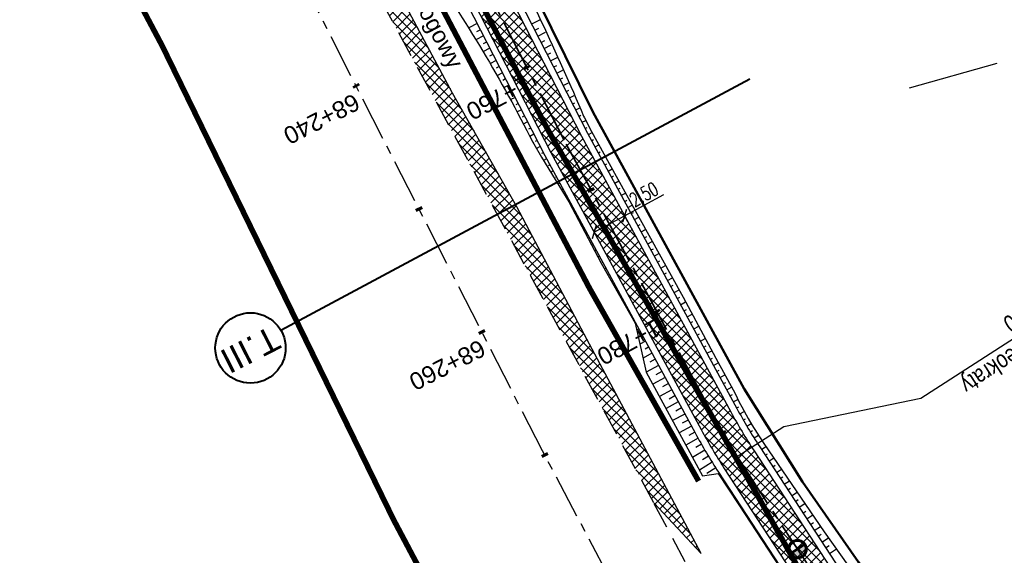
# Model space of a CAD drawing. Header units: metres. Extents: x 7529615 to 7533751, y 5721195 to 5727898.
# Tile 95 of 138: x 7530502 to 7530574, y 5726207 to 5726246. Entities that reach past the tile are written whole.
import ezdxf
from ezdxf.enums import TextEntityAlignment as Align

# ---------------------------------------------------------------- set-up
doc = ezdxf.new("R2010")
doc.units = ezdxf.units.M
doc.header["$PDMODE"] = 1
doc.header["$PDSIZE"] = 0.3
for name, pattern in [('CENTER', [50.8, 31.75, -6.35, 6.35, -6.35]), ('CENTER2', [28.575, 19.05, -3.175, 3.175, -3.175]), ('HIDDEN', [9.525, 6.35, -3.175])]:
    doc.linetypes.add(name, pattern=pattern)
for name, color, linetype in [('C-DROGI-SYTUACJA-ETYKIETY', 7, 'Continuous'), ('D-hatch-pobocza', 131, 'Continuous'), ('D-pobocza', 60, 'Continuous'), ('D-rowy', 160, 'Continuous'), ('D-skarpa', 2, 'Continuous'), ('D-skarpa-kreskowanie', 2, 'Continuous'), ('D-wymiary', 1, 'Continuous')]:
    doc.layers.add(name, color=color, linetype=linetype)
for name, color, linetype, lineweight, true_color in [('D-hatch-ciag-pieszo-rowerowy', 7, 'Continuous', 13, 0xff9f80), ('D-linia-podzialowa-ZRID', 7, 'Continuous', 50, 0x40ff00), ('D-podzialy-dzialek-etap-III', 7, 'Continuous', 30, 0xff0040), ('D-typowe', 7, 'Continuous', 40, 0x0061c2)]:
    doc.layers.add(name, color=color, linetype=linetype, lineweight=lineweight, true_color=true_color)
for name, color, linetype, lineweight in [('D-krawędzie', 3, 'Continuous', 30), ('D-obrzeża', 2, 'Continuous', 30), ('D-opisy', 2, 'Continuous', 30), ('D-oś', 2, 'CENTER', 30), ('D-pas-drogowy', 7, 'HIDDEN', 50)]:
    doc.layers.add(name, color=color, linetype=linetype, lineweight=lineweight)
doc.layers.add('poprzeczki', color=7, linetype='Continuous', true_color=0x0000c7)
doc.styles.add('2mm08', font='arial.ttf', dxfattribs={"width": 0.8})
doc.styles.add('DIMTEXT', font='simplex.shx', dxfattribs={"width": 0.7})
doc.styles.get("Standard").update_dxf_attribs({"font": 'arial.ttf'})
doc.dimstyles.new('500', dxfattribs={"dimtxt": 1, "dimasz": 0.7, "dimexe": 0.2, "dimexo": 0.5, "dimgap": 0.2, "dimtad": 1, "dimrnd": 0.005, "dimzin": 0, "dimdsep": 46, "dimtxsty": 'DIMTEXT', "dimblk": 'ARCHTICK', "dimcen": 0, "dimclrd": 256, "dimclre": 256, "dimclrt": 2, "dimadec": 5, "dimazin": 0, "dimtfac": 1, "dimtofl": 0, "dimtmove": 0, "dimatfit": 3, "dimfxl": 1, "dimtolj": 1, "dimtzin": 0, "dimlwd": -1, "dimlwe": -1, "dimarcsym": 0})
pattern_1 = [(45, (0, 0), (-0.33675960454, 0.33675960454), []), (135, (0, 0), (-0.33675960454, -0.33675960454), [])]

# ---------------------------------------------------------------- blocks, each defined once
blk = doc.blocks.new('_ArchTick')
at = {"color": 0, "linetype": 'ByBlock', "const_width": 0.15}
blk.add_lwpolyline([(-0.5, -0.5), (0.5, 0.5)], dxfattribs=at)
blk = doc.blocks.new('*D62')
at = {"layer": 'D-wymiary', "transparency": 16777216}
for p, q in [((7530546.146, 5726231.468), (7530548.989, 5726233.008)), ((7530543.947, 5726230.277), (7530546.146, 5726231.468)), ((7530546.384, 5726231.028), (7530546.241, 5726231.292)), ((7530544.186, 5726229.837), (7530544.043, 5726230.101))]:
    blk.add_line(p, q, dxfattribs=at)
at = {"layer": 'Defpoints', "color": 0, "transparency": 16777216}
for p in [(7530546.146, 5726231.468), (7530546.146, 5726231.468), (7530543.947, 5726230.277)]:
    blk.add_point(p, dxfattribs=at)
at = {"layer": 'D-wymiary', "transparency": 16777216, "xscale": 0.6999999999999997, "yscale": 0.6999999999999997, "zscale": 0.6999999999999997}
for p, rotation in [((7530546.146, 5726231.468), 28.44752390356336), ((7530543.947, 5726230.277), 208.4475239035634)]:
    blk.add_blockref('_ArchTick', p, dxfattribs=dict(at, rotation=rotation))
at = {"layer": 'D-wymiary', "color": 2, "transparency": 16777216, "insert": (7530547.541, 5726233.02), "char_height": 1, "attachment_point": 5, "rotation": 28.44752, "style": 'DIMTEXT'}
blk.add_mtext('\\A1;2.50', dxfattribs=at)
blk = doc.blocks.new('AeccTickLine')
at = {"color": 0, "linetype": 'ByBlock', "lineweight": -2}
blk.add_line((0, 1), (0, -1), dxfattribs=at)
blk = doc.blocks.new('kilometraz')
at = {"linetype": 'ByBlock', "lineweight": -2}
blk.add_hatch(color=0, dxfattribs=at).paths.add_polyline_path([(0, -0.28125, 0.41421356), (0.28125, 0, 0.41421356), (0, 0.28125)])
at = {"color": 0, "linetype": 'ByBlock', "lineweight": -2}
blk.add_line((0, 0.28125), (0, -0.28125), dxfattribs=at)
blk.add_circle((0, 0), 0.28125, dxfattribs=at)

msp = doc.modelspace()

# ---------------------------------------------------------------- hatches: boundary and pattern name
at = {"layer": 'D-hatch-ciag-pieszo-rowerowy'}
h = msp.add_hatch(dxfattribs=at)
h.set_pattern_fill('ANSI37', color=256, scale=0.15, style=0)
h.set_pattern_definition(pattern_1)
edge = h.paths.add_edge_path()
edge.add_line((7530579.999, 5726163.494), (7530582.284, 5726164.519))
edge.add_line((7530582.284, 5726164.519), (7530574.938, 5726178.434))
edge.add_arc((7530619.154, 5726201.777), 50, 202.668, 207.83183, ccw=False)
edge.add_line((7530573.016, 5726182.508), (7530570.15, 5726189.371))
edge.add_arc((7530524.012, 5726170.102), 50, 22.668, 27.59344)
edge.add_line((7530568.325, 5726193.262), (7530565.111, 5726199.411))
edge.add_arc((7530529.661, 5726180.883), 40, 27.59344, 33.13089)
edge.add_line((7530563.158, 5726202.745), (7530555.511, 5726214.462))
edge.add_arc((7530589.008, 5726236.325), 40, 208.44752, 213.13089, ccw=False)
edge.add_line((7530553.837, 5726217.27), (7530543.028, 5726237.223))
edge.add_line((7530543.028, 5726237.223), (7530528.099, 5726266.319))
edge.add_line((7530528.099, 5726266.319), (7530507.524, 5726305.704))
edge.add_line((7530507.524, 5726305.704), (7530488.366, 5726341.909))
edge.add_line((7530488.366, 5726341.909), (7530485.291, 5726347.724))
edge.add_line((7530485.291, 5726347.724), (7530482.337, 5726347.963))
edge.add_line((7530482.337, 5726347.963), (7530486.156, 5726340.739))
edge.add_line((7530486.156, 5726340.739), (7530505.312, 5726304.54))
edge.add_line((7530505.312, 5726304.54), (7530525.878, 5726265.169))
edge.add_line((7530525.878, 5726265.169), (7530540.816, 5726236.057))
edge.add_line((7530540.816, 5726236.057), (7530551.688, 5726215.99))
edge.add_arc((7530586.858, 5726235.044), 40, 208.44752, 213.13089)
edge.add_line((7530553.361, 5726213.182), (7530560.998, 5726201.48))
edge.add_arc((7530527.501, 5726179.618), 40, 27.59344, 33.13089, ccw=False)
edge.add_line((7530562.951, 5726198.146), (7530566.06, 5726192.199))
edge.add_arc((7530521.747, 5726169.039), 50, 22.668, 27.59344, ccw=False)
edge.add_line((7530567.884, 5726188.309), (7530570.753, 5726181.44))
edge.add_arc((7530616.891, 5726200.71), 50, 202.668, 207.83183)
edge.add_line((7530572.675, 5726177.366), (7530579.999, 5726163.494))
at = {"layer": 'D-hatch-pobocza'}
h = msp.add_hatch(dxfattribs=at)
h.set_pattern_fill('ANSI37', color=256, scale=0.15, style=0)
h.set_pattern_definition(pattern_1)
h.paths.add_polyline_path([(7530484.05, 5726334.34), (7530471.92, 5726357.11), (7530458.95, 5726381.07), (7530447.57, 5726403.23), (7530435.55, 5726425.46), (7530424.34, 5726446.96), (7530408.22, 5726477.68), (7530396.72, 5726499.26), (7530381.74, 5726527.87), (7530371.44, 5726547.5), (7530359.58, 5726569.81), (7530349.42, 5726588.72), (7530332.29, 5726621.37), (7530323.72, 5726638.05), (7530306.54, 5726670.82), (7530298.56, 5726686.33), (7530287.26, 5726707.54), (7530284.291, 5726713.261), (7530282.67, 5726712.404), (7530284.501, 5726708.94), (7530291.376, 5726695.94), (7530296.046, 5726687.107), (7530304.464, 5726671.187), (7530316.604, 5726648.181), (7530333.058, 5726617.014), (7530350.004, 5726585.006), (7530367.258, 5726552.316), (7530385.763, 5726517.235), (7530404.054, 5726482.546), (7530421.087, 5726450.182), (7530442.442, 5726409.661), (7530463.421, 5726369.85), (7530489.269, 5726320.828), (7530506.412, 5726288.291), (7530524.315, 5726254.784), (7530540.549, 5726224.891), (7530548.273, 5726210.669), (7530551.697, 5726207.035), (7530543.21, 5726222.9), (7530538.34, 5726232.11), (7530533.7, 5726240.35), (7530511.95, 5726280.97), (7530499.24, 5726305.31)])

# ---------------------------------------------------------------- linework, layer by layer
at = {"layer": 'D-krawędzie', "linetype": 'HIDDEN', "ltscale": 0.3}
msp.add_lwpolyline([(7530333.058, 5726617.014), (7530350.004, 5726585.006), (7530367.258, 5726552.316), (7530385.763, 5726517.235), (7530404.054, 5726482.546), (7530421.087, 5726450.182), (7530442.442, 5726409.661), (7530463.421, 5726369.85), (7530489.269, 5726320.828), (7530506.412, 5726288.291), (7530524.315, 5726254.784), (7530540.549, 5726224.891), (7530548.24, 5726210.73)], dxfattribs=at)
at = {"layer": 'D-krawędzie', "linetype": 'HIDDEN', "ltscale": 0.3, "flags": 128}
msp.add_lwpolyline([(7530572.01, 5726166.06), (7530548.24, 5726210.73)], dxfattribs=at)
at = {"layer": 'D-linia-podzialowa-ZRID', "color": 12, "ltscale": 15, "true_color": 0xc70000}
msp.add_lwpolyline([(7530343.244, 5726623.649), (7530360.23, 5726591.747), (7530383.209, 5726548.059), (7530406.018, 5726503.606), (7530427.465, 5726462.62), (7530447.928, 5726424.388), (7530471.127, 5726379.921), (7530490.501, 5726343.033), (7530509.499, 5726306.733), (7530529.89, 5726267.244), (7530543.852, 5726238.99), (7530554.809, 5726218.944), (7530559.027, 5726212.223), (7530563.061, 5726206.41), (7530566.934, 5726200.464), (7530569.771, 5726194.902), (7530571.473, 5726191.282), (7530572.839, 5726188.025), (7530575.295, 5726182.035), (7530579.737, 5726173.306), (7530583.3, 5726167.41), (7530583.3, 5726167.41), (7530583.3, 5726167.41)], dxfattribs=at)
at = {"layer": 'D-obrzeża'}
for points in [[(7530341.029, 5726622.467), (7530357.948, 5726590.066), (7530380.911, 5726546.861), (7530404.057, 5726502.584), (7530425.547, 5726461.605), (7530445.927, 5726422.724), (7530468.894, 5726378.737), (7530488.366, 5726341.909), (7530507.524, 5726305.704), (7530528.099, 5726266.319), (7530543.028, 5726237.223), (7530553.837, 5726217.27, 0.020438), (7530555.511, 5726214.462), (7530563.158, 5726202.745, -0.024166), (7530565.111, 5726199.411), (7530568.325, 5726193.262, -0.021495), (7530570.15, 5726189.371), (7530573.016, 5726182.508, 0.022535), (7530574.938, 5726178.434), (7530582.467, 5726164.173, 0.144123), (7530586.407, 5726160.127), (7530591.402, 5726157.316, -0.143266), (7530593.364, 5726155.308), (7530594.228, 5726153.684)], [(7530338.815, 5726621.306), (7530355.736, 5726588.901), (7530378.7, 5726545.696), (7530401.842, 5726501.425), (7530423.333, 5726460.444), (7530443.712, 5726421.565), (7530466.681, 5726377.574), (7530486.156, 5726340.739), (7530505.312, 5726304.54), (7530525.878, 5726265.169), (7530540.816, 5726236.057), (7530551.688, 5726215.99, 0.020438), (7530553.361, 5726213.182), (7530560.998, 5726201.48, -0.024166), (7530562.951, 5726198.146), (7530566.06, 5726192.199, -0.021495), (7530567.884, 5726188.309), (7530570.753, 5726181.44, 0.022535), (7530572.675, 5726177.366), (7530580.714, 5726162.138, 0.101584), (7530584.546, 5726157.479), (7530584.686, 5726157.365, -0.100735), (7530588.495, 5726152.75), (7530588.874, 5726152.037)]]:
    msp.add_lwpolyline(points, format="xyb", dxfattribs=at)
at = {"layer": 'D-opisy'}
msp.add_lwpolyline([(7530554.289, 5726214.049), (7530557.669, 5726216.222), (7530567.595, 5726218.272), (7530581.563, 5726227.254)], dxfattribs=at)
at = {"layer": 'D-oś', "ltscale": 0.1}
msp.add_lwpolyline([(7530594.845, 5726110.895), (7530540.21, 5726214.45), (7530503.32, 5726286.651), (7530486.173, 5726319.196), (7530460.325, 5726368.218), (7530439.346, 5726408.03), (7530417.989, 5726448.552), (7530400.958, 5726480.914), (7530382.667, 5726515.602), (7530364.162, 5726550.682), (7530346.91, 5726583.371), (7530329.964, 5726615.378), (7530313.508, 5726646.548)], dxfattribs=at)
at = {"layer": 'D-oś', "linetype": 'CENTER2', "lineweight": 35, "ltscale": 0.2}
msp.add_lwpolyline([(7530467.787, 5726378.156), (7530487.261, 5726341.324), (7530506.418, 5726305.122), (7530526.989, 5726265.744), (7530541.922, 5726236.64), (7530552.763, 5726216.63, 0.020438), (7530554.436, 5726213.822), (7530562.078, 5726202.113, -0.024166), (7530564.031, 5726198.778), (7530567.392, 5726192.349, -0.021495), (7530568.851, 5726189.237), (7530572.059, 5726181.558, 0.022535), (7530573.596, 5726178.299), (7530581.269, 5726163.764, 0.096558), (7530584.871, 5726159.294), (7530589.549, 5726155.354, -0.108108), (7530591.633, 5726152.643), (7530599.06, 5726136.869, -0.193566), (7530599.404, 5726130.909), (7530599.097, 5726129.998, 0.223174), (7530599.583, 5726125.774), (7530602.576, 5726120.93, -0.017191)], format="xyb", dxfattribs=at)
at = {"layer": 'D-pas-drogowy', "ltscale": 0.2, "flags": 128}
msp.add_lwpolyline([(7531633.019, 5724182.834, 0.4, 0.4, 0), (7531617.559, 5724211.608, 0.4, 0.4, 0), (7531566.784, 5724302.736, 0.4, 0.4, 0), (7531538.419, 5724356.47, 0.4, 0.4, 0), (7531526.32, 5724379.39, 0.4, 0.4, 0), (7531516.102, 5724393.607, 0.4, 0.4, 0.001485), (7531513.78, 5724396.838, 0.4, 0.4, 0), (7531501.87, 5724413.41, 0.4, 0.4, 0), (7531474.926, 5724464.508, 0.4, 0.4, 0), (7531446.2, 5724518.992, 0.4, 0.4, 0), (7531424.962, 5724559.262, 0.4, 0.4, 0), (7531398.444, 5724609.566, 0.4, 0.4, 0), (7531379.647, 5724645.216, 0.4, 0.4, 0), (7531365.23, 5724672.56, 0.4, 0.4, 0), (7531341.306, 5724717.915, 0.4, 0.4, 0), (7531312.9, 5724771.789, 0.4, 0.4, 0), (7531292.591, 5724810.307, 0.4, 0.4, 0), (7531259.392, 5724873.271, 0.4, 0.4, 0), (7531233.74, 5724921.923, 0.4, 0.4, 0), (7531203.073, 5724980.092, 0.4, 0.4, 0), (7531173.471, 5725036.225, 0.4, 0.4, 0), (7531168.27, 5725046.09, 0.4, 0.4, 0), (7531172.29, 5725062.58, 0.4, 0.4, 0), (7531166.31, 5725074.58, 0.4, 0.4, 0), (7531150.32, 5725079.6, 0.4, 0.4, 0), (7531141.5, 5725096.43, 0.4, 0.4, 0), (7531109.312, 5725157.814, 0.4, 0.4, 0), (7531086.641, 5725201.048, 0.4, 0.4, 0), (7531059.198, 5725253.384, 0.4, 0.4, 0), (7531028.207, 5725312.489, 0.4, 0.4, 0), (7530999.105, 5725367.99, 0.4, 0.4, 0), (7530956.248, 5725449.725, 0.4, 0.4, 0), (7530924.398, 5725510.464, 0.4, 0.4, 0), (7530897.51, 5725561.74, 0.4, 0.4, 0), (7530894.46, 5725566.14, 0.4, 0.4, 0), (7530892.16, 5725570.49, 0.4, 0.4, 0), (7530869.363, 5725613.307, 0.4, 0.4, 0), (7530861.694, 5725627.705, 0.4, 0.4, 0), (7530852.74, 5725644.52, 0.4, 0.4, 0), (7530831.51, 5725684.2, 0.4, 0.4, 0), (7530811.13, 5725722.52, 0.4, 0.4, 0), (7530792.348, 5725757.941, 0.4, 0.4, 0), (7530768.03, 5725803.8, 0.4, 0.4, 0), (7530748.769, 5725840.179, 0.4, 0.4, 0), (7530727.7, 5725879.97, 0.4, 0.4, 0), (7530712.098, 5725909.545, 0.4, 0.4, 0), (7530693.644, 5725944.645, 0.4, 0.4, 0), (7530665.702, 5725997.539, 0.4, 0.4, 0), (7530641.76, 5726042.88, 0.4, 0.4, 0), (7530616.5, 5726091.48, 0.4, 0.4, 0), (7530604.628, 5726114.32, 0.4, 0.4, -0.007763), (7530602.5, 5726118.43, 0.4, 0.4, 0), (7530603.992, 5726123.395, 0.4, 0.4, 0), (7530606.53, 5726131.84, 0.4, 0.4, 0), (7530603.27, 5726136.83, 0.4, 0.4, 0), (7530593.776, 5726151.369, 0.4, 0.4, 0), (7530590.203, 5726156.84, 0.4, 0.4, 0), (7530583.3, 5726167.41, 0.4, 0.4, 0), (7530580.578, 5726170.428, 0.4, 0.4, 0), (7530575.85, 5726175.67, 0.4, 0.4, 0), (7530569.01, 5726186.66, 0.4, 0.4, 0), (7530562.555, 5726199.189, 0.4, 0.4, 0), (7530555.67, 5726211.39, 0.4, 0.4, 0), (7530548.29, 5726224.23, 0.4, 0.4, 0), (7530540.58, 5726237.71, 0.4, 0.4, 0), (7530532.68, 5726252.65, 0.4, 0.4, 0), (7530524.06, 5726269.35, 0.4, 0.4, 0), (7530502.82, 5726309.91, 0.4, 0.4, 0), (7530488.83, 5726336.63, 0.4, 0.4, 0), (7530466.03, 5726380.16, 0.4, 0.4, 0), (7530438.47, 5726432.77, 0.4, 0.4, 0), (7530424.53, 5726459.09, 0.4, 0.4, 0), (7530401.63, 5726502.97, 0.4, 0.4, 0), (7530383.38, 5726538.06, 0.4, 0.4, 0), (7530353.97, 5726593.52, 0.4, 0.4, 0), (7530338.47, 5726622.74, 0.4, 0.4, 0), (7530322.01, 5726653.88, 0.4, 0.4, 0), (7530297.54, 5726700.33, 0.4, 0.4, 0), (7530287.38, 5726719.6, 0.4, 0.4, 0), (7530285.95, 5726722.316, 0.4, 0.4, 0), (7530280.26, 5726733.12, 0.4, 0.4, 0), (7530266.73, 5726758.74, 0.4, 0.4, 0), (7530260.42, 5726770.47, 0.4, 0.4, 0), (7530253.25, 5726783.82, 0.4, 0.4, 0), (7530244.95, 5726799.33, 0.4, 0.4, 0), (7530239.39, 5726808.49, 0.4, 0.4, 0), (7530238.29, 5726807.9, 0.4, 0.4, 0), (7530218.11, 5726850.67, 0.4, 0.4, 0), (7530175.907, 5726928.168, 0.4, 0.4, 0), (7530096.68, 5727076.15, 0.4, 0.4, 0), (7530094.68, 5727079.89, 0.4, 0.4, 0), (7530064.597, 5727135.523, 0.4, 0.4, 0), (7530046.731, 5727168.892, 0.4, 0.4, 0), (7530025.803, 5727208.461, 0.4, 0.4, 0), (7530012.847, 5727232.979, 0.4, 0.4, 0), (7529994.15, 5727268.45, 0.4, 0.4, 0), (7529981.671, 5727291.93, 0.4, 0.4, 0), (7529949.89, 5727351.73, 0.4, 0.4, 0), (7529924.75, 5727399.03, 0.4, 0.4, 0), (7529915.516, 5727417.1, 0.4, 0.4, 0), (7529885.83, 5727475.19, 0.4, 0.4, 0), (7529862.56, 5727519.97, 0.4, 0.4, 0), (7529852.985, 5727538.191, 0.4, 0.4, 0), (7529836.513, 5727569.511, 0.4, 0.4, 0), (7529815.369, 5727609.141, 0.4, 0.4, 0), (7529792.795, 5727651.247, 0.4, 0.4, 0), (7529774.199, 5727685.858, 0.4, 0.4, 0), (7529746.966, 5727736.059, 0.4, 0.4, 0), (7529733.92, 5727757.62, 0.4, 0.4, 0), (7529708.607, 5727806.389, 0.4, 0.4, 0), (7529688.492, 5727796.345, 0.4, 0.4, 0), (7529723.55, 5727729.88, 0.4, 0.4, 0), (7529725.42, 5727730.2, 0.4, 0.4, 0), (7529735.38, 5727711.28, 0.4, 0.4, 0), (7529739.21, 5727707.77, 0.4, 0.4, 0), (7529753.31, 5727681.13, 0.4, 0.4, 0), (7529755.178, 5727682.114, 0.4, 0.4, 0), (7529792.102, 5727611.923, 0.4, 0.4, 0), (7529811.741, 5727574.662, 0.4, 0.4, 0), (7529835.194, 5727530.193, 0.4, 0.4, 0), (7529857.56, 5727487.787, 0.4, 0.4, 0), (7529875.155, 5727454.426, 0.4, 0.4, 0), (7529890.63, 5727425.131, 0.4, 0.4, 0), (7529900.671, 5727406.159, 0.4, 0.4, 0), (7529953.284, 5727306.747, 0.4, 0.4, 0), (7529983.208, 5727250.207, 0.4, 0.4, 0), (7530015.379, 5727189.42, 0.4, 0.4, 0), (7530062.319, 5727099.625, 0.4, 0.4, 0), (7530100.06, 5727027.16, 0.4, 0.4, 0), (7530105.06, 5727018.32, 0.4, 0.4, 0), (7530143.175, 5726945.066, 0.4, 0.4, 0), (7530170.547, 5726892.961, 0.4, 0.4, 0), (7530195.92, 5726850.75, 0.4, 0.4, 0), (7530194.71, 5726849.15, 0.4, 0.4, 0), (7530197.22, 5726845.06, 0.4, 0.4, 0), (7530254.03, 5726738.21, 0.4, 0.4, 0), (7530261.371, 5726724.163, 0.4, 0.4, 0), (7530281.54, 5726685.57, 0.4, 0.4, 0), (7530289.214, 5726671.967, 0.4, 0.4, 0), (7530300.51, 5726651.778, 0.4, 0.4, 0), (7530303.939, 5726645.168, 0.4, 0.4, 0), (7530334.708, 5726583.665, 0.4, 0.4, 0), (7530397.759, 5726458.5, 0.4, 0.4, 0), (7530450.41, 5726357.28, 0.4, 0.4, 0), (7530482.4, 5726303.41, 0.4, 0.4, 0), (7530483.688, 5726301.003, 0.4, 0.4, 0), (7530491.35, 5726283.94, 0.4, 0.4, 0), (7530512.67, 5726243.78, 0.4, 0.4, 0), (7530529.43, 5726209.46, 0.4, 0.4, 0), (7530571.29, 5726130.56, 0.4, 0.4, 0), (7530581.28, 5726107.21, 0.4, 0.4, 0), (7530591.16, 5726088.44, 0.4, 0.4, 0), (7530597.42, 5726080.68, 0.4, 0.4, 0), (7530607.21, 5726063.51, 0.4, 0.4, 0), (7530610.82, 5726061.93, 0.4, 0.4, 0), (7530634.935, 5726016.147, 0.4, 0.4, 0), (7530642.914, 5726001.078, 0.4, 0.4, 0), (7530695.12, 5725902.09, 0.4, 0.4, 0), (7530708.718, 5725876.303, 0.4, 0.4, 0), (7530755.54, 5725787.51, 0.4, 0.4, 0), (7530802.56, 5725694.925, 0.4, 0.4, 0), (7530840.085, 5725624.059, 0.4, 0.4, 0), (7530865.243, 5725577.494, 0.4, 0.4, 0), (7530914.557, 5725484.684, 0.4, 0.4, 0), (7530964.182, 5725390.836, 0.4, 0.4, 0), (7531008.007, 5725307.954, 0.4, 0.4, 0), (7531059.253, 5725211.041, 0.4, 0.4, 0), (7531127.66, 5725081.67, 0.4, 0.4, 0), (7531345.12, 5724669.94, 0.4, 0.4, 0), (7531388.464, 5724586.93, 0.4, 0.4, 0), (7531412.35, 5724541.183, 0.4, 0.4, 0), (7531482.09, 5724407.62, 0.4, 0.4, 0), (7531504.02, 5724366.79, 0.4, 0.4, 0), (7531519.374, 5724337.52, 0.4, 0.4, 0), (7531563.749, 5724252.932, 0.4, 0.4, 0), (7531602.175, 5724179.681, 0.4, 0.4, 0), (7531619.177, 5724147.204, 0.4, 0.4, 0), (7531625.038, 5724135.635, 0.4, 0.4, 0), (7531656.796, 5724073.316, 0.4, 0.4, 0), (7531675.12, 5724037.36, 0.4, 0.4, 0), (7531682.71, 5724022.92, 0.4, 0.4, 0), (7531705.565, 5723979.811, 0.4, 0.4, 0), (7531736.606, 5723921.262, 0.4, 0.4, 0), (7531750.46, 5723895.13, 0.4, 0.4, 0), (7531740.77, 5723886.56, 0.4, 0.4, 0), (7531732.86, 5723885, 0.4, 0.4, 0), (7531722.18, 5723887.77, 0.4, 0.4, 0), (7531729.87, 5723862.17, 0.4, 0.4, 0), (7531742.92, 5723861.93, 0.4, 0.4, 0), (7531763.71, 5723859.52, 0.4, 0.4, 0), (7531768.42, 5723854.12, 0.4, 0.4, 0), (7531787.42, 5723817.97, 0.4, 0.4, 0), (7531795.57, 5723809.82, 0.4, 0.4, 0), (7531816.347, 5723819.85, 0.4, 0.4, 0), (7531816.347, 5723819.85, 0.4, 0.4, 0), (7531805.06, 5723843.23, 0.4, 0.4, 0), (7531803.61, 5723886.23, 0.4, 0.4, 0), (7531803.61, 5723886.23, 0.4, 0.4, 0), (7531780.08, 5723929.25, 0.4, 0.4, 0), (7531758.69, 5723936.76, 0.4, 0.4, 0), (7531749.359, 5723946.412, 0.4, 0.4, 0), (7531742.71, 5723953.29, 0.4, 0.4, 0), (7531735.177, 5723967.878, 0.4, 0.4, 0), (7531722.37, 5723992.68, 0.4, 0.4, 0), (7531705.042, 5724030.886, 0.4, 0.4, 0), (7531699.47, 5724043.17, 0.4, 0.4, 0), (7531692.69, 5724058.11, 0.4, 0.4, 0), (7531679.672, 5724084.017, 0.4, 0.4, 0), (7531674.55, 5724094.21, 0.4, 0.4, 0), (7531666.633, 5724114.003, 0.4, 0.4, 0), (7531649, 5724153.82, 0.4, 0.4, 0), (7531641.49, 5724149.34, 0.4, 0.4, 0), (7531626.04, 5724179.34, 0.4, 0.4, 0), (7531633.03, 5724182.84, 0, 0, 0)], format="xyseb", dxfattribs=at)
at = {"layer": 'D-pobocza'}
for points in [[(7530324.032, 5726655.814), (7530341.472, 5726622.699), (7530358.39, 5726590.299), (7530381.354, 5726547.095), (7530404.5, 5726502.816), (7530425.99, 5726461.837), (7530446.37, 5726422.955), (7530469.336, 5726378.97), (7530488.808, 5726342.142), (7530507.967, 5726305.936), (7530528.543, 5726266.549), (7530543.47, 5726237.456), (7530554.277, 5726217.509, 0.020438), (7530555.929, 5726214.736), (7530563.577, 5726203.019, -0.024166), (7530565.554, 5726199.643), (7530568.768, 5726193.493, -0.021495), (7530570.611, 5726189.564), (7530573.478, 5726182.701, 0.022535), (7530575.38, 5726178.667), (7530582.909, 5726164.407)], [(7530320.936, 5726654.183), (7530338.372, 5726621.074), (7530355.294, 5726588.668), (7530378.258, 5726545.463), (7530401.399, 5726501.193), (7530422.89, 5726460.212), (7530443.269, 5726421.333), (7530466.238, 5726377.342), (7530485.714, 5726340.506), (7530504.869, 5726304.308), (7530525.434, 5726264.939), (7530540.374, 5726235.824), (7530551.248, 5726215.751, 0.020438), (7530552.942, 5726212.908), (7530560.579, 5726201.207, -0.024166), (7530562.508, 5726197.914), (7530565.617, 5726191.967, -0.021495), (7530567.423, 5726188.116), (7530570.292, 5726181.248, 0.022535), (7530572.232, 5726177.133), (7530572.779, 5726176.098)]]:
    msp.add_lwpolyline(points, format="xyb", dxfattribs=at)
msp.add_lwpolyline([(7530548.273, 5726210.669), (7530551.697, 5726207.035), (7530543.21, 5726222.9), (7530538.34, 5726232.11), (7530533.7, 5726240.35), (7530511.95, 5726280.97), (7530499.24, 5726305.31), (7530484.05, 5726334.34), (7530471.92, 5726357.11), (7530458.95, 5726381.07), (7530447.57, 5726403.23), (7530435.55, 5726425.46), (7530424.34, 5726446.96), (7530408.22, 5726477.68), (7530396.72, 5726499.26), (7530381.74, 5726527.87), (7530371.44, 5726547.5), (7530359.58, 5726569.81), (7530349.42, 5726588.72), (7530332.29, 5726621.37)], dxfattribs=at)
at = {"layer": 'D-podzialy-dzialek-etap-III'}
msp.add_lwpolyline([(7530566.754, 5726240.721), (7530573.113, 5726242.521)], dxfattribs=at)
at = {"layer": 'D-rowy', "linetype": 'HIDDEN', "ltscale": 0.1, "const_width": 0.4, "flags": 128}
msp.add_lwpolyline([(7530551.499, 5726212.267), (7530543.597, 5726226.236), (7530531.122, 5726249.92), (7530513.079, 5726284.072), (7530493.258, 5726321.227), (7530474.307, 5726357.907), (7530450.222, 5726402.72), (7530429.968, 5726441.454), (7530407.859, 5726483.738), (7530388.275, 5726520.931), (7530367.428, 5726560.809), (7530342.591, 5726608.109), (7530323.482, 5726644.276), (7530301.727, 5726686.325), (7530278.863, 5726729.805), (7530276.238, 5726736.773), (7530276.238, 5726736.773)], dxfattribs=at)
at = {"layer": 'D-skarpa', "linetype": 'Continuous'}
for points in [[(7530511.355, 5726301.044), (7530529.219, 5726266.909), (7530529.901, 5726265.583), (7530536.761, 5726252.243, -0.022281), (7530543.172, 5726238.674), (7530543.233, 5726238.555), (7530543.739, 5726237.572), (7530545.544, 5726234.325), (7530550.38, 5726225.571), (7530552.737, 5726221.161), (7530554.141, 5726218.602), (7530554.441, 5726217.971), (7530554.619, 5726217.636), (7530555.079, 5726216.804), (7530555.354, 5726216.339), (7530556.127, 5726215.135), (7530556.225, 5726214.99), (7530560.593, 5726208.606), (7530563.478, 5726204.518)], [(7530531.78, 5726249.688, -0.036809), (7530539.503, 5726236.791), (7530539.563, 5726236.672), (7530540.118, 5726235.715), (7530542.11, 5726232.464), (7530544.443, 5726228.041), (7530546.898, 5726223.685), (7530547.716, 5726220.16), (7530547.716, 5726220.16), (7530551.181, 5726213.753), (7530551.181, 5726213.753), (7530551.181, 5726213.753), (7530551.181, 5726213.753), (7530551.779, 5726212.66), (7530552.905, 5726212.823), (7530554.413, 5726210.543), (7530554.413, 5726210.543), (7530559.889, 5726202.175)]]:
    msp.add_lwpolyline(points, format="xyb", dxfattribs=at)
at = {"layer": 'D-skarpa-kreskowanie', "linetype": 'Continuous'}
for p, q in [((7530539.42, 5726245.35, 107.654), (7530540.01, 5726245.653, 107.211)), ((7530535.475, 5726245.371, 107.524), (7530534.882, 5726245.066, 107.08)), ((7530535.704, 5726244.926, 107.524), (7530535.418, 5726244.779, 107.31)), ((7530539.648, 5726244.905, 107.653), (7530539.933, 5726245.051, 107.44)), ((7530535.932, 5726244.481, 107.524), (7530535.384, 5726244.2, 107.113)), ((7530539.876, 5726244.46, 107.653), (7530540.425, 5726244.742, 107.242)), ((7530540.104, 5726244.016, 107.653), (7530540.369, 5726244.151, 107.455)), ((7530536.388, 5726243.591, 107.524), (7530535.885, 5726243.333, 107.146)), ((7530536.16, 5726244.036, 107.524), (7530535.897, 5726243.901, 107.327)), ((7530540.333, 5726243.571, 107.653), (7530540.841, 5726243.831, 107.272)), ((7530536.617, 5726243.146, 107.523), (7530536.376, 5726243.023, 107.343)), ((7530536.845, 5726242.701, 107.523), (7530536.387, 5726242.466, 107.18)), ((7530540.561, 5726243.126, 107.653), (7530540.805, 5726243.251, 107.47)), ((7530540.789, 5726242.681, 107.653), (7530541.255, 5726242.92, 107.304)), ((7530537.073, 5726242.257, 107.523), (7530536.855, 5726242.145, 107.36)), ((7530541.017, 5726242.236, 107.652), (7530541.239, 5726242.35, 107.486)), ((7530541.246, 5726241.791, 107.652), (7530541.667, 5726242.007, 107.337)), ((7530537.301, 5726241.812, 107.523), (7530536.888, 5726241.6, 107.213)), ((7530537.53, 5726241.367, 107.523), (7530537.334, 5726241.266, 107.376)), ((7530541.474, 5726241.346, 107.652), (7530541.673, 5726241.449, 107.503)), ((7530537.758, 5726240.922, 107.523), (7530537.376, 5726240.726, 107.236)), ((7530541.702, 5726240.901, 107.652), (7530542.079, 5726241.095, 107.37)), ((7530541.93, 5726240.457, 107.652), (7530542.108, 5726240.548, 107.519)), ((7530537.986, 5726240.477, 107.522), (7530537.8, 5726240.382, 107.383)), ((7530538.214, 5726240.032, 107.522), (7530537.852, 5726239.846, 107.25)), ((7530542.159, 5726240.012, 107.652), (7530542.491, 5726240.182, 107.403)), ((7530538.443, 5726239.587, 107.522), (7530538.266, 5726239.497, 107.39)), ((7530538.671, 5726239.143, 107.522), (7530538.327, 5726238.966, 107.264)), ((7530542.387, 5726239.567, 107.651), (7530542.542, 5726239.646, 107.535)), ((7530542.615, 5726239.122, 107.651), (7530542.903, 5726239.27, 107.436)), ((7530538.899, 5726238.698, 107.522), (7530538.732, 5726238.612, 107.396)), ((7530542.844, 5726238.677, 107.651), (7530542.976, 5726238.745, 107.552)), ((7530539.127, 5726238.253, 107.522), (7530538.803, 5726238.086, 107.278)), ((7530539.356, 5726237.808, 107.521), (7530539.198, 5726237.727, 107.403)), ((7530543.072, 5726238.232, 107.65), (7530543.331, 5726238.365, 107.456)), ((7530543.3, 5726237.787, 107.648), (7530543.43, 5726237.854, 107.551)), ((7530539.584, 5726237.363, 107.521), (7530539.278, 5726237.206, 107.292)), ((7530543.53, 5726237.344, 107.647), (7530543.788, 5726237.483, 107.451)), ((7530543.769, 5726236.904, 107.645), (7530543.9, 5726236.975, 107.545)), ((7530539.812, 5726236.918, 107.521), (7530539.664, 5726236.842, 107.41)), ((7530540.04, 5726236.473, 107.52), (7530539.762, 5726236.33, 107.311)), ((7530544.007, 5726236.465, 107.643), (7530544.274, 5726236.609, 107.441)), ((7530540.269, 5726236.029, 107.518), (7530540.141, 5726235.963, 107.422)), ((7530540.503, 5726235.587, 107.516), (7530540.273, 5726235.462, 107.342)), ((7530544.245, 5726236.025, 107.641), (7530544.381, 5726236.099, 107.538)), ((7530544.483, 5726235.585, 107.64), (7530544.76, 5726235.735, 107.43)), ((7530540.741, 5726235.147, 107.514), (7530540.638, 5726235.091, 107.436)), ((7530544.722, 5726235.146, 107.638), (7530544.862, 5726235.222, 107.531)), ((7530544.96, 5726234.706, 107.636), (7530545.246, 5726234.861, 107.419)), ((7530540.979, 5726234.707, 107.513), (7530540.796, 5726234.608, 107.374)), ((7530541.217, 5726234.268, 107.511), (7530541.138, 5726234.225, 107.451)), ((7530545.198, 5726234.267, 107.634), (7530545.344, 5726234.345, 107.524)), ((7530541.455, 5726233.828, 107.509), (7530541.32, 5726233.755, 107.406)), ((7530545.436, 5726233.827, 107.633), (7530545.731, 5726233.987, 107.409)), ((7530545.674, 5726233.387, 107.631), (7530545.824, 5726233.468, 107.518)), ((7530541.693, 5726233.388, 107.507), (7530541.637, 5726233.358, 107.465)), ((7530541.931, 5726232.949, 107.506), (7530541.843, 5726232.901, 107.439)), ((7530545.913, 5726232.948, 107.629), (7530546.215, 5726233.111, 107.4)), ((7530542.17, 5726232.509, 107.504), (7530542.137, 5726232.492, 107.479)), ((7530542.408, 5726232.069, 107.502), (7530542.338, 5726232.032, 107.45)), ((7530546.151, 5726232.508, 107.627), (7530546.304, 5726232.591, 107.511)), ((7530546.389, 5726232.068, 107.626), (7530546.698, 5726232.236, 107.391)), ((7530542.646, 5726231.63, 107.501), (7530542.609, 5726231.61, 107.472)), ((7530546.627, 5726231.629, 107.624), (7530546.784, 5726231.714, 107.505)), ((7530546.865, 5726231.189, 107.622), (7530547.182, 5726231.361, 107.382)), ((7530542.884, 5726231.19, 107.499), (7530542.805, 5726231.147, 107.439)), ((7530543.122, 5726230.751, 107.497), (7530543.08, 5726230.728, 107.465)), ((7530547.103, 5726230.75, 107.62), (7530547.264, 5726230.836, 107.499)), ((7530543.36, 5726230.311, 107.495), (7530543.271, 5726230.263, 107.428)), ((7530543.599, 5726229.871, 107.494), (7530543.552, 5726229.846, 107.458)), ((7530547.342, 5726230.31, 107.619), (7530547.665, 5726230.485, 107.373)), ((7530547.58, 5726229.87, 107.617), (7530547.744, 5726229.959, 107.493)), ((7530543.837, 5726229.432, 107.492), (7530543.738, 5726229.378, 107.417)), ((7530547.818, 5726229.431, 107.615), (7530548.149, 5726229.61, 107.364)), ((7530544.075, 5726228.992, 107.49), (7530544.023, 5726228.964, 107.451)), ((7530544.313, 5726228.552, 107.488), (7530544.204, 5726228.493, 107.406)), ((7530548.056, 5726228.991, 107.613), (7530548.224, 5726229.082, 107.487)), ((7530548.294, 5726228.551, 107.612), (7530548.633, 5726228.735, 107.355)), ((7530544.551, 5726228.113, 107.487), (7530544.494, 5726228.082, 107.443)), ((7530548.533, 5726228.112, 107.61), (7530548.703, 5726228.204, 107.48)), ((7530548.771, 5726227.672, 107.608), (7530549.116, 5726227.859, 107.346)), ((7530544.789, 5726227.673, 107.485), (7530544.683, 5726227.615, 107.404)), ((7530545.028, 5726227.234, 107.483), (7530544.978, 5726227.207, 107.445)), ((7530549.009, 5726227.233, 107.606), (7530549.183, 5726227.327, 107.474)), ((7530549.247, 5726226.793, 107.605), (7530549.6, 5726226.984, 107.337)), ((7530545.266, 5726226.794, 107.481), (7530545.174, 5726226.744, 107.412)), ((7530545.504, 5726226.354, 107.48), (7530545.462, 5726226.331, 107.447)), ((7530549.485, 5726226.353, 107.603), (7530549.663, 5726226.45, 107.468)), ((7530545.742, 5726225.915, 107.478), (7530545.665, 5726225.873, 107.419)), ((7530549.723, 5726225.914, 107.601), (7530550.083, 5726226.109, 107.328)), ((7530549.962, 5726225.474, 107.599), (7530550.143, 5726225.573, 107.462)), ((7530545.98, 5726225.475, 107.476), (7530545.945, 5726225.456, 107.45)), ((7530546.219, 5726225.035, 107.474), (7530546.156, 5726225.001, 107.427)), ((7530550.2, 5726225.034, 107.598), (7530550.562, 5726225.231, 107.323)), ((7530546.457, 5726224.596, 107.473), (7530546.429, 5726224.581, 107.452)), ((7530546.695, 5726224.156, 107.471), (7530546.647, 5726224.13, 107.434)), ((7530550.438, 5726224.595, 107.596), (7530550.618, 5726224.692, 107.46)), ((7530550.676, 5726224.155, 107.594), (7530551.034, 5726224.349, 107.323)), ((7530546.933, 5726223.717, 107.469), (7530546.913, 5726223.706, 107.454)), ((7530550.914, 5726223.716, 107.592), (7530551.092, 5726223.812, 107.458)), ((7530551.152, 5726223.276, 107.591), (7530551.505, 5726223.467, 107.324)), ((7530547.171, 5726223.277, 107.467), (7530547.012, 5726223.191, 107.347)), ((7530547.409, 5726222.837, 107.466), (7530547.27, 5726222.762, 107.36)), ((7530551.391, 5726222.836, 107.589), (7530551.566, 5726222.931, 107.456)), ((7530547.648, 5726222.398, 107.464), (7530547.247, 5726222.181, 107.16)), ((7530551.629, 5726222.397, 107.587), (7530551.976, 5726222.585, 107.324)), ((7530551.867, 5726221.957, 107.586), (7530552.039, 5726222.05, 107.455)), ((7530548.124, 5726221.518, 107.46), (7530547.481, 5726221.17, 106.973)), ((7530547.886, 5726221.958, 107.462), (7530547.625, 5726221.817, 107.264)), ((7530552.105, 5726221.517, 107.584), (7530552.447, 5726221.703, 107.324)), ((7530548.6, 5726220.639, 107.457), (7530547.716, 5726220.16, 106.786)), ((7530548.362, 5726221.079, 107.459), (7530547.98, 5726220.872, 107.169)), ((7530552.343, 5726221.078, 107.582), (7530552.513, 5726221.17, 107.453)), ((7530552.582, 5726220.638, 107.58), (7530552.922, 5726220.823, 107.322)), ((7530548.838, 5726220.2, 107.455), (7530548.398, 5726219.961, 107.121)), ((7530552.82, 5726220.199, 107.579), (7530552.991, 5726220.292, 107.448)), ((7530553.058, 5726219.759, 107.577), (7530553.404, 5726219.946, 107.315)), ((7530549.077, 5726219.76, 107.453), (7530548.191, 5726219.28, 106.782)), ((7530549.315, 5726219.32, 107.452), (7530548.879, 5726219.084, 107.121)), ((7530553.296, 5726219.319, 107.575), (7530553.47, 5726219.414, 107.443)), ((7530549.553, 5726218.881, 107.45), (7530548.667, 5726218.401, 106.778)), ((7530549.791, 5726218.441, 107.448), (7530549.36, 5726218.207, 107.121)), ((7530553.534, 5726218.88, 107.573), (7530553.885, 5726219.069, 107.308)), ((7530553.772, 5726218.44, 107.572), (7530553.949, 5726218.536, 107.438)), ((7530550.029, 5726218.001, 107.446), (7530549.143, 5726217.521, 106.774)), ((7530554.011, 5726218, 107.571), (7530554.342, 5726218.18, 107.319)), ((7530550.506, 5726217.122, 107.443), (7530549.619, 5726216.642, 106.77)), ((7530550.268, 5726217.562, 107.445), (7530549.841, 5726217.33, 107.121)), ((7530554.249, 5726217.561, 107.57), (7530554.408, 5726217.647, 107.45)), ((7530554.491, 5726217.123, 107.572), (7530554.806, 5726217.298, 107.333)), ((7530550.744, 5726216.683, 107.441), (7530550.321, 5726216.454, 107.121)), ((7530554.735, 5726216.687, 107.575), (7530554.89, 5726216.776, 107.455)), ((7530554.986, 5726216.254, 107.579), (7530555.296, 5726216.437, 107.339)), ((7530550.982, 5726216.243, 107.44), (7530550.095, 5726215.762, 106.767)), ((7530551.22, 5726215.803, 107.441), (7530550.802, 5726215.577, 107.123)), ((7530555.247, 5726215.828, 107.585), (7530555.403, 5726215.923, 107.463)), ((7530555.51, 5726215.403, 107.592), (7530555.827, 5726215.601, 107.343)), ((7530551.464, 5726215.367, 107.443), (7530550.576, 5726214.872, 106.765)), ((7530551.708, 5726214.93, 107.445), (7530551.288, 5726214.69, 107.123)), ((7530555.773, 5726214.978, 107.599), (7530555.934, 5726215.081, 107.472)), ((7530551.959, 5726214.498, 107.449), (7530551.064, 5726213.971, 106.756)), ((7530556.045, 5726214.558, 107.608), (7530556.374, 5726214.773, 107.346)), ((7530556.318, 5726214.139, 107.617), (7530556.487, 5726214.25, 107.482)), ((7530552.482, 5726213.646, 107.461), (7530551.555, 5726213.07, 106.733)), ((7530552.219, 5726214.071, 107.454), (7530551.775, 5726213.802, 107.108)), ((7530556.592, 5726213.721, 107.625), (7530556.939, 5726213.947, 107.349)), ((7530552.746, 5726213.221, 107.467), (7530552.105, 5726212.812, 106.96)), ((7530553.014, 5726212.799, 107.475), (7530552.949, 5726212.756, 107.425)), ((7530556.865, 5726213.302, 107.634), (7530557.043, 5726213.418, 107.492)), ((7530557.138, 5726212.883, 107.643), (7530557.504, 5726213.122, 107.352)), ((7530553.287, 5726212.38, 107.483), (7530553.256, 5726212.36, 107.467)), ((7530557.412, 5726212.465, 107.651), (7530557.599, 5726212.587, 107.502)), ((7530557.685, 5726212.046, 107.66), (7530558.068, 5726212.296, 107.355)), ((7530557.958, 5726211.627, 107.669), (7530558.154, 5726211.755, 107.512)), ((7530558.231, 5726211.208, 107.677), (7530558.633, 5726211.471, 107.357)), ((7530558.505, 5726210.79, 107.686), (7530558.71, 5726210.924, 107.522)), ((7530558.778, 5726210.371, 107.695), (7530559.198, 5726210.645, 107.36)), ((7530559.051, 5726209.952, 107.703), (7530559.266, 5726210.092, 107.532)), ((7530559.324, 5726209.534, 107.712), (7530559.763, 5726209.82, 107.363)), ((7530559.598, 5726209.115, 107.721), (7530559.821, 5726209.261, 107.542)), ((7530559.871, 5726208.696, 107.729), (7530560.328, 5726208.994, 107.366)), ((7530560.144, 5726208.277, 107.738), (7530560.377, 5726208.43, 107.552)), ((7530560.418, 5726207.859, 107.747), (7530560.899, 5726208.173, 107.363)), ((7530560.691, 5726207.44, 107.755), (7530560.939, 5726207.602, 107.558)), ((7530560.964, 5726207.021, 107.764), (7530561.476, 5726207.355, 107.357))]:
    msp.add_line(p, q, dxfattribs=at)
at = {"layer": 'D-typowe'}
msp.add_lwpolyline([(7530555.203, 5726241.363), (7530521.271, 5726223.172)], dxfattribs=at)
msp.add_circle((7530519.066, 5726221.901), 2.545, dxfattribs=at)

# ---------------------------------------------------------------- block references
at = {"layer": 'C-DROGI-SYTUACJA-ETYKIETY', "color": 2, "linetype": 'Continuous', "lineweight": 60}
for p, xscale, yscale, zscale, rotation in [((7530526.712, 5726240.868), 0.25, 0.25, 0.25, 297.0640359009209), ((7530531.262, 5726231.963), 0.25, 0.25, 0.25, 297.0640359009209), ((7530535.812, 5726223.058), 0.25, 0.25, 0.25, 297.0640359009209), ((7530540.366, 5726214.155), 0.2499999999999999, 0.2499999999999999, 0.2499999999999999, 297.8158615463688)]:
    msp.add_blockref('AeccTickLine', p, dxfattribs=dict(at, xscale=xscale, yscale=yscale, zscale=zscale, rotation=rotation))
at = {"layer": 'poprzeczki', "color": 2, "linetype": 'Continuous', "lineweight": 60, "xscale": 0.25, "yscale": 0.25, "zscale": 0.25}
for p, rotation in [((7530539.074, 5726242.191), 297.1624394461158), ((7530543.714, 5726233.333), 298.4475238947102), ((7530548.477, 5726224.54), 298.4475238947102), ((7530553.252, 5726215.754), 299.8848681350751)]:
    msp.add_blockref('AeccTickLine', p, dxfattribs=dict(at, rotation=rotation))
at = {"layer": 'poprzeczki', "color": 10, "linetype": 'Continuous', "lineweight": 60, "xscale": 2.249999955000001, "yscale": 2.249999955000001, "zscale": 2.249999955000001, "rotation": 303.1308879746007}
msp.add_blockref('kilometraz', (7530558.663, 5726207.346), dxfattribs=at)

# ---------------------------------------------------------------- texts
at = {"layer": 'C-DROGI-SYTUACJA-ETYKIETY', "color": 2}
for s, rotation, p in [('1+760', 207.16244, (7530538.911, 5726241.686)), ('68+240', 207.06404, (7530526.549, 5726240.363)), ('1+780', 208.44752, (7530548.326, 5726224.032)), ('68+260', 207.06404, (7530535.649, 5726222.553))]:
    msp.add_text(s, height=1.25, rotation=rotation, dxfattribs=at).set_placement(p)
at = {"layer": 'D-opisy'}
msp.add_text('istn. rów drogowy', height=1.2, rotation=298.10365, dxfattribs=at).set_placement((7530527.34, 5726253.496))
at = {"layer": 'D-opisy', "insert": (7530581.143, 5726226.984), "char_height": 1.25, "attachment_point": 4, "rotation": 212.74346, "style": '2mm08'}
msp.add_mtext('Koniec proj. geokraty\\Pkm 1+792.00', dxfattribs=at)
at = {"layer": 'D-typowe'}
msp.add_text('T.III', height=1.8, rotation=206.98201, dxfattribs=at).set_placement((7530519.058, 5726221.777), align=Align.MIDDLE)

# ---------------------------------------------------------------- dimensions: what is measured, and where the dimension line sits
at = {"layer": 'D-wymiary'}
dim = msp.add_aligned_dim(p1=(7530543.947, 5726230.277), p2=(7530546.146, 5726231.468), distance=0, dimstyle='500', dxfattribs=at)
dim.commit()
dim.dimension.update_dxf_attribs({"geometry": '*D62', "text_midpoint": (7530547.541, 5726233.02)})

doc.saveas('drawing.dxf')
